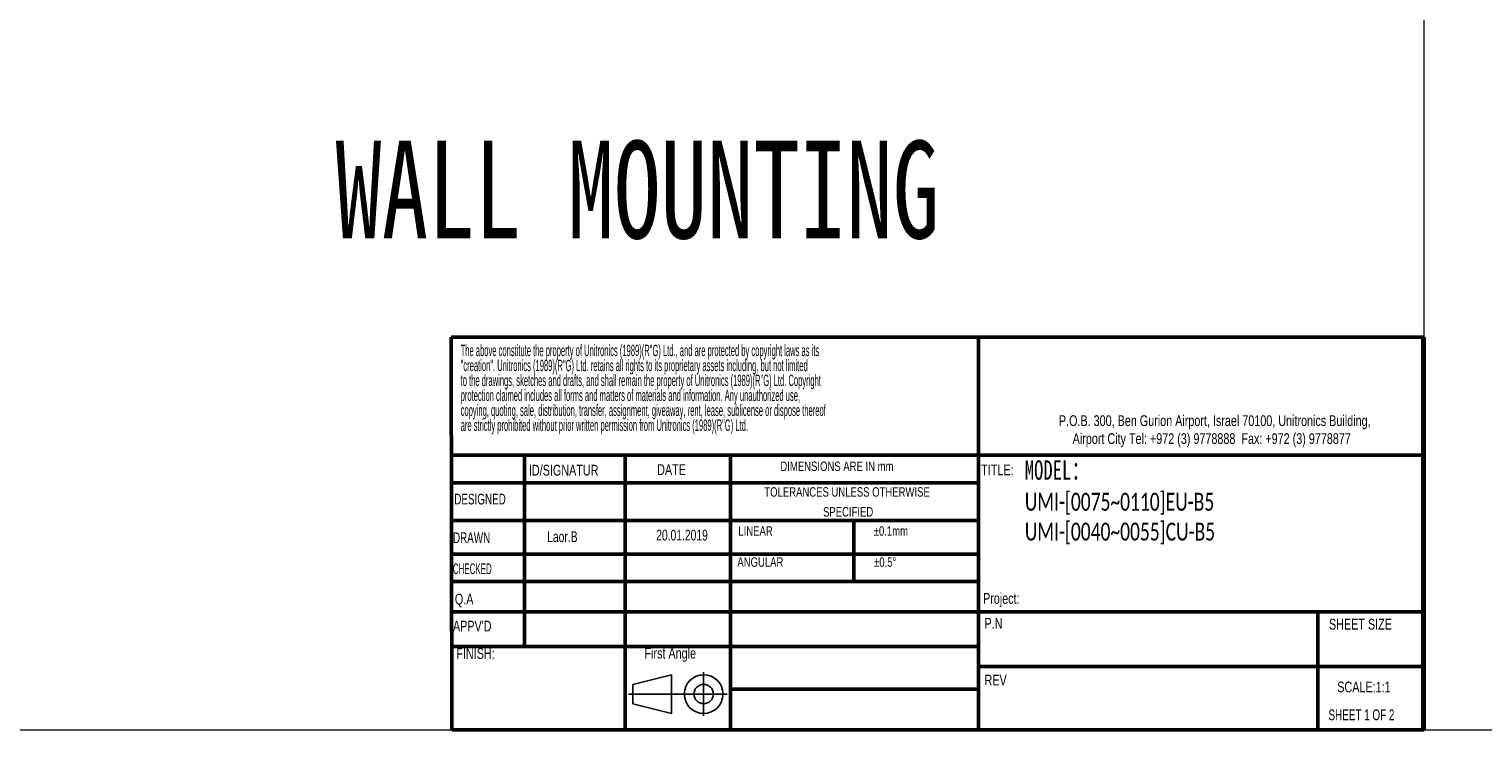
# Model space of a CAD drawing. Header units: millimetres. Extents: x -473 to 23648, y -382 to 1866.
# Tile 113 of 256: x 5344 to 6090, y -382 to -23. Entities that reach past the tile are written whole.
import ezdxf

# ---------------------------------------------------------------- set-up
doc = ezdxf.new("R2010")
doc.units = ezdxf.units.MM
doc.header["$LTSCALE"] = 80
doc.layers.get('0').update_dxf_attribs({"linetype": 'CONTINUOUS'})
doc.styles.add('SLDTEXTSTYLE0', font='TXT', dxfattribs={"width": 0.75})
doc.styles.add('SLDTEXTSTYLE1', font='TXT', dxfattribs={"width": 0.686449})
doc.styles.add('SLDTEXTSTYLE2', font='TXT', dxfattribs={"width": 0.6875})
doc.styles.add('SLDTEXTSTYLE3', font='TXT', dxfattribs={"width": 0.482098})
doc.styles.add('SLDTEXTSTYLE4', font='TXT', dxfattribs={"width": 0.551421})
doc.styles.get("Standard").update_dxf_attribs({"font": 'technic_.ttf', "width": 0.7})

# ---------------------------------------------------------------- blocks, each defined once
blk = doc.blocks.new('Block1')
for p, q in [((294.62, 17.06), (300.62, 18.56)), ((300.62, 18.56), (300.62, 12.56)), ((305.62, 18.94), (305.62, 12.19)), ((294.62, 14.06), (294.62, 17.06)), ((293.98, 15.56), (309.24, 15.56)), ((300.62, 12.56), (294.62, 14.06))]:
    blk.add_line(p, q)
for radius in [3, 1.5]:
    blk.add_circle((305.62, 15.56), radius)
blk = doc.blocks.new('SW_NOTE_0')
at = {"color": 0, "char_height": 1.5875, "attachment_point": 1, "style": 'SLDTEXTSTYLE3'}
for s, insert in [('The above constitute the property of Unitronics (1989)(R"G) Ltd., and are protected by copyright laws as its', (0, 2.05)), ('"creation". Unitronics (1989)(R"G) Ltd. retains all rights to its proprietary assets including, but not limited', (0, -0.04)), ('to the drawings, sketches and drafts, and shall remain the property of Unitronics (1989)(R"G) Ltd. Copyright', (0, -2.12)), ('protection claimed includes all forms and matters of materials and information. Any unauthorized use,', (0, -4.2)), ('copying, quoting, sale, distribution, transfer, assignment, giveaway, rent, lease, sublicense or dispose thereof', (0, -6.29)), ('are strictly prohibited without prior written permission from Unitronics (1989)(R"G) Ltd.', (0, -8.37))]:
    blk.add_mtext(s, dxfattribs=dict(at, insert=insert))
blk = doc.blocks.new('SW_NOTE_1')
at = {"color": 0, "attachment_point": 2, "style": 'SLDTEXTSTYLE0'}
for s, insert, char_height in [('TOLERANCES UNLESS OTHERWISE', (13.54, 1.71), 1.3229), ('SPECIFIED', (13.69, -1.06), 1.323)]:
    blk.add_mtext(s, dxfattribs=dict(at, insert=insert, char_height=char_height))
blk = doc.blocks.new('SW_NOTE_2')
at = {"color": 0, "linetype": 'Continuous', "lineweight": 0, "char_height": 1.5, "attachment_point": 2, "style": 'SLDTEXTSTYLE0'}
for s, insert in [('P.O.B. 300, Ben Gurion Airport, Israel 70100, Unitronics Building,', (29.41, 1.93)), ('Airport City Tel: +972 (3) 9778888  Fax: +972 (3) 9778877', (28.99, -0.57))]:
    blk.add_mtext(s, dxfattribs=dict(at, insert=insert))

msp = doc.modelspace()

# ---------------------------------------------------------------- linework, layer by layer
at = {"lineweight": 0}
for p, q in [((6059.538, -382.445), (6059.538, 847.262)), ((4683.85, -382.445), (7111.462, -382.445))]:
    msp.add_line(p, q, dxfattribs=at)
at = {"color": 7, "linetype": 'Continuous', "lineweight": 50}
for p, q in [((5560.835, -181.234), (6059.211, -181.234)), ((5560.835, -181.234), (5561.163, -382.445)), ((5831.175, -181.234), (5831.175, -382.445)), ((6059.211, -241.643), (5560.933, -241.643)), ((5598.481, -241.643), (5598.481, -339.685)), ((5650.085, -242.422), (5650.085, -382.445)), ((5704.081, -382.445), (5704.081, -241.643)), ((5831.175, -255.913), (5560.957, -255.913)), ((5831.175, -275.109), (5560.988, -275.109)), ((5767.303, -275.109), (5767.303, -306.431)), ((5831.175, -292.479), (5561.016, -292.479)), ((5831.175, -306.431), (5561.039, -306.431)), ((5563.028, -321.948), (5561.064, -321.948)), ((5563.028, -321.948), (6059.211, -321.948)), ((6005.05, -382.445), (6005.05, -321.948)), ((5704.081, -339.685), (5561.093, -339.685)), ((6059.211, -349.988), (5831.175, -349.988)), ((5561.163, -382.445), (6059.538, -382.445))]:
    msp.add_line(p, q, dxfattribs=at)
at = {"color": 7, "linetype": 'Continuous', "lineweight": 70}
msp.add_line((6059.211, -181.234), (6059.211, -382.445), dxfattribs=at)
at = {"color": 7, "linetype": 'Continuous', "lineweight": 35}
msp.add_line((6059.376, -241.643), (6059.211, -241.643), dxfattribs=at)
at = {"linetype": 'Continuous', "lineweight": 50}
for p, q in [((5831.175, -339.685), (5704.081, -339.685)), ((5831.175, -361.507), (5704.081, -361.507))]:
    msp.add_line(p, q, dxfattribs=at)

# ---------------------------------------------------------------- block references
at = {"xscale": 3.67488, "yscale": 3.67488, "zscale": 3.67488}
for name, p in [('SW_NOTE_0', (5565.695, -192.647)), ('SW_NOTE_1', (5714.01, -264.385))]:
    msp.add_blockref(name, p, dxfattribs=at)
at = {"color": 7, "linetype": 'Continuous', "lineweight": 0, "xscale": 3.67488, "yscale": 3.67488, "zscale": 3.67488}
msp.add_blockref('SW_NOTE_2', (5844.162, -228.344), dxfattribs=at)
at = {"color": 7, "linetype": 'Continuous', "xscale": 3.307392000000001, "yscale": 3.307392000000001, "zscale": 3.307392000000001}
msp.add_blockref('Block1', (4679.451, -415.548), dxfattribs=at)

# ---------------------------------------------------------------- texts
at = {"lineweight": 0, "attachment_point": 1}
for s, insert, char_height, width in [('{\\fSimSun|b0|i0|c134|p2;WALL MOUNTING}', (5501.437, -80.622), 50, 1058.23335), ('{\\fSimSun|b0|i0|c0|p2;MODEL\\fSimSun|b0|i0|c134|p2;：\\fSimSun|b0|i0|c177|p2;\\P\\fCalibri|b0|i0|c0|p34;\\H0.91667x;UMI-[0075~0110]EU-B5  UMI-[0040~0055]CU-B5}', (5854.873, -244.315), 10, 138.45004)]:
    msp.add_mtext(s, dxfattribs=dict(at, insert=insert, char_height=char_height, width=width))
at = {"attachment_point": 1}
for s, insert, char_height, style in [('DIMENSIONS ARE IN mm', (5729.594, -244.956), 4.86156, 'SLDTEXTSTYLE0'), ('DESIGNED', (5562.412, -261.431), 5.5123, 'SLDTEXTSTYLE1'), ('{\\fArial|b0|i0|c0|p34;Laor.B}', (5610.05, -280.696), 5.51232, 'SLDTEXTSTYLE1'), ('{\\fArial|b0|i0|c177|p34;20.01.2019}', (5665.929, -279.888), 5.51232, 'SLDTEXTSTYLE1'), ('LINEAR', (5708.034, -278.117), 4.8616, 'SLDTEXTSTYLE0'), ('±0.1mm', (5777.443, -278.117), 4.8616, 'SLDTEXTSTYLE0'), ('CHECKED', (5561.722, -297.116), 5.5123, 'SLDTEXTSTYLE4'), ('ANGULAR', (5707.539, -294.022), 4.8616, 'SLDTEXTSTYLE0'), ('±0.5°', (5777.617, -294.022), 4.8616, 'SLDTEXTSTYLE0'), ('Project:', (5833.466, -312.323), 5.5123, 'SLDTEXTSTYLE0'), ('SHEET SIZE', (6010.803, -325.532), 5.5123, 'SLDTEXTSTYLE0'), ('FINISH:', (5563.471, -340.541), 5.5123, 'SLDTEXTSTYLE0'), ('First Angle', (5659.919, -340.384), 5.51232, 'SLDTEXTSTYLE0'), ('REV', (5834.241, -354.172), 5.5123, 'SLDTEXTSTYLE0')]:
    msp.add_mtext(s, dxfattribs=dict(at, insert=insert, char_height=char_height, style=style))
at = {"color": 7, "linetype": 'Continuous', "lineweight": 0, "attachment_point": 1}
for s, insert, char_height, style in [('ID/SIGNATUR', (5600.681, -246.63), 5.51232, 'SLDTEXTSTYLE0'), ('DATE', (5666.417, -246.352), 5.5123, 'SLDTEXTSTYLE0'), ('TITLE:', (5832.503, -246.472), 5.5123, 'SLDTEXTSTYLE0'), ('DRAWN', (5561.734, -281.21), 5.5123, 'SLDTEXTSTYLE1'), ('Q.A', (5562.719, -312.683), 5.5123, 'SLDTEXTSTYLE0'), ("APPV'D", (5561.72, -326.512), 5.5123, 'SLDTEXTSTYLE0'), ('P.N', (5834.241, -325.101), 5.5123, 'SLDTEXTSTYLE0'), ('SCALE:1:1', (6015.052, -357.687), 5.5123, 'SLDTEXTSTYLE0'), ('SHEET 1 OF 2', (6010.543, -371.972), 5.51232, 'SLDTEXTSTYLE2')]:
    msp.add_mtext(s, dxfattribs=dict(at, insert=insert, char_height=char_height, style=style))

doc.saveas('drawing.dxf')
